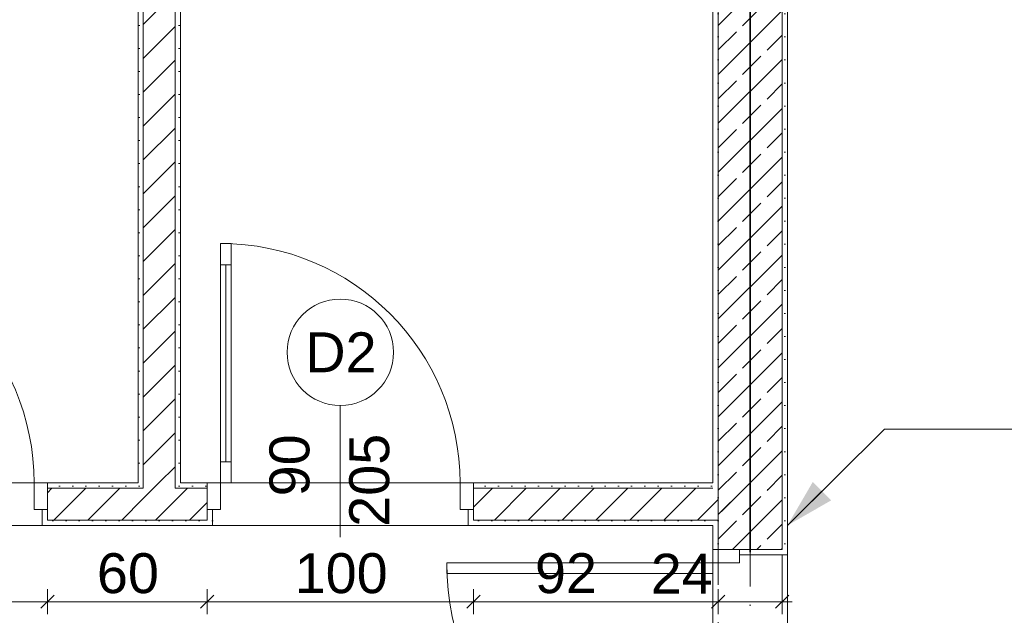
# Model space of a CAD drawing. Header units: millimetres. Extents: x -126271 to -91276, y -179170 to 5194.
# Tile 28 of 34: x -108474 to -104775, y -96484 to -94245. Entities that reach past the tile are written whole.
import ezdxf
from ezdxf.enums import TextEntityAlignment as Align

# ---------------------------------------------------------------- set-up
doc = ezdxf.new("R2010")
doc.units = ezdxf.units.MM
doc.header["$MEASUREMENT"] = 0
doc.linetypes.add('Kropki i Kreski', pattern=[335.138881, 176.388884, -88.194442, 0, -70.555556])
doc.linetypes.add('Przerywana', pattern=[282.222223, 141.111112, -141.111112])
for name, color, linetype, lineweight in [('Nowe_0_Nr_pióra__21', 7, 'Continuous', 20), ('Nowe_Drzwi Archicad_Nr_pióra__3', 7, 'Continuous', 13), ('Nowe_Konstrukcja - Ściany zew_Nr_pióra__21', 7, 'Continuous', 20), ('Nowe_Konstrukcja - Ściany zew_Nr_pióra__3', 7, 'Continuous', 13), ('Nowe_Osie_Nr_pióra__4', 8, 'Continuous', 13), ('Nowe_Wymiarowanie - Ogólne_Nr_pióra__42', 8, 'Continuous', 25), ('Nowe_Znaczniki drzwi Archicada_Nr_pióra__2', 8, 'Continuous', 15), ('Nowe_Znaczniki drzwi Archicada_Nr_pióra__7', 7, 'Continuous', 35)]:
    doc.layers.add(name, color=color, linetype=linetype, lineweight=lineweight)
for name, color, linetype, lineweight, true_color in [('Nowe_0_Nr_pióra__8', 7, 'Continuous', 35, 0xa80f02), ('Nowe_Elementy Modelu - Strefy_Nr_pióra__121', 7, 'Continuous', 0, 0xd5e3e3), ('Nowe_Konstrukcja - Ściany zew_Nr_pióra__23', 7, 'Continuous', 13, 0x858585), ('Nowe_Opisy - Etykiety_Nr_pióra__81', 7, 'Continuous', 13, 0x6a6a6a), ('Nowe_Wymiarowanie - Ogólne_Nr_pióra__81', 7, 'Continuous', 13, 0x6a6a6a), ('Nowe_Znaczniki drzwi Archicada_Nr_pióra__81', 7, 'Continuous', 13, 0x6a6a6a)]:
    doc.layers.add(name, color=color, linetype=linetype, lineweight=lineweight, true_color=true_color)
for name, color, linetype in [('Nowe_Konstrukcja - Ściany zew', 7, 'Continuous'), ('Nowe_Osie', 7, 'Continuous'), ('Nowe_Wymiarowanie - Ogólne', 7, 'Continuous'), ('Nowe_Znaczniki drzwi Archicada', 7, 'Continuous')]:
    doc.layers.add(name, color=color, linetype=linetype)
doc.styles.add('STYL_AUTOMATYCZNY_1', font='arial.ttf')
doc.linetypes.add('REI 120', pattern='A,0,[1,PB-ARCH-001 RZUT PIWNIC_-1.Kondygnacja (1)1.Shx,S=9.126984,R=0,X=0,Y=-0.006213],-1150,0', length=1150)
doc.dimstyles.new('STYL_AUTOMATYCZNY__1', dxfattribs={"dimtxt": 150, "dimasz": 47.5, "dimexe": 0.18, "dimexo": 0.0625, "dimgap": 0, "dimtad": 1, "dimtih": 1, "dimtoh": 1, "dimdec": 0, "dimlfac": 0.1, "dimzin": 0, "dimdsep": 46, "dimtxsty": 'STYL_AUTOMATYCZNY_1', "dimblk": 'ARROWHEAD_6', "dimblk1": 'ARROWHEAD_6', "dimblk2": 'ARROWHEAD_6', "dimcen": 0.09, "dimse1": 1, "dimse2": 1, "dimclrd": 256, "dimclre": 256, "dimclrt": 8, "dimazin": 0, "dimtfac": 1, "dimtdec": 4, "dimtmove": 0, "dimatfit": 3, "dimfxl": 0, "dimtolj": 1, "dimtzin": 0, "dimarcsym": 0})
doc.dimstyles.new('STYL_AUTOMATYCZNY__4', dxfattribs={"dimtxt": 0.18, "dimasz": 182.4, "dimexe": 0.18, "dimexo": 0.0625, "dimgap": 0, "dimtad": 0, "dimtih": 1, "dimtoh": 1, "dimdec": 4, "dimzin": 0, "dimdsep": 46, "dimcen": 0.09, "dimadec": 0, "dimazin": 0, "dimtfac": 1, "dimtdec": 4, "dimtmove": 0, "dimatfit": 3, "dimldrblk": 'ARROWHEAD_5', "dimfxl": 0, "dimtolj": 1, "dimtzin": 0, "dimarcsym": 0})
pattern_1 = [(45, (0, 0), (-63.63961, 63.63961), [])]
pattern_2 = [(0, (0, 0), (0, 86.60254), [0, -50]), (0, (25, 43.3), (0, 86.60254), [0, -50])]
pattern_3 = [(45, (0, 0), (-91.92388, 91.92388), []), (45, (-45.96, 45.96), (-91.92388, 91.92388), [97.5, -32.5])]

# ---------------------------------------------------------------- blocks, each defined once
blk = doc.blocks.new('Ściana_4_1', base_point=(-108029.5, -96066.6))
at = {"layer": 'Nowe_Konstrukcja - Ściany zew_Nr_pióra__23', "linetype": 'Continuous', "lineweight": 13, "true_color": 0x858585}
h = blk.add_hatch(dxfattribs=at)
h.set_pattern_fill('Bloczki_ceramiczne_0001', color=252, style=0, pattern_type=2)
h.set_pattern_definition(pattern_1)
h.paths.add_polyline_path([(-108009.5, -92006.6), (-107889.5, -92006.6), (-107889.5, -91986.6), (-108009.5, -91986.6)])
h = blk.add_hatch(dxfattribs=at)
h.set_pattern_fill('Tynk_0001', color=252, style=0, pattern_type=2)
h.set_pattern_definition(pattern_2)
h.paths.add_polyline_path([(-108029.5, -92006.6), (-108029.5, -95986.6), (-108009.5, -95986.6), (-108009.5, -92006.6)])
h = blk.add_hatch(dxfattribs=at)
h.set_pattern_fill('Bloczki_ceramiczne_0001', color=252, style=0, pattern_type=2)
h.set_pattern_definition(pattern_1)
h.paths.add_polyline_path([(-108009.5, -92006.6), (-108009.5, -95986.6), (-107889.5, -95986.6), (-107889.5, -92006.6)])
h = blk.add_hatch(dxfattribs=at)
h.set_pattern_fill('Tynk_0001', color=252, style=0, pattern_type=2)
h.set_pattern_definition(pattern_2)
h.paths.add_polyline_path([(-107869.5, -95986.6), (-107869.5, -92006.6), (-107889.5, -92006.6), (-107889.5, -95986.6)])
h = blk.add_hatch(dxfattribs=at)
h.set_pattern_fill('Bloczki_ceramiczne_0001', color=252, style=0, pattern_type=2)
h.set_pattern_definition(pattern_1)
h.paths.add_polyline_path([(-108009.5, -96006.6), (-107889.5, -96006.6), (-107889.5, -95986.6), (-108009.5, -95986.6)])
at = {"layer": 'Nowe_Konstrukcja - Ściany zew_Nr_pióra__21', "color": 7, "linetype": 'Continuous', "lineweight": 20, "flags": 128}
for points in [[(-108029.5, -92006.6), (-108029.5, -95986.6)], [(-107869.5, -95986.6), (-107869.5, -92006.6)]]:
    blk.add_lwpolyline(points, dxfattribs=at)
at = {"layer": 'Nowe_Konstrukcja - Ściany zew_Nr_pióra__3', "color": 7, "linetype": 'Continuous', "lineweight": 13}
for p, q in [((-108009.5, -91986.6), (-108009.5, -92006.6)), ((-107889.5, -91986.6), (-108009.5, -91986.6)), ((-107889.5, -92006.6), (-107889.5, -91986.6)), ((-108009.5, -92006.6), (-108009.5, -95986.6)), ((-107889.5, -95986.6), (-107889.5, -92006.6)), ((-108009.5, -95986.6), (-108009.5, -96006.6)), ((-107889.5, -96006.6), (-107889.5, -95986.6))]:
    blk.add_line(p, q, dxfattribs=at)
blk = doc.blocks.new('Drzwi 27')
at = {"layer": 'Nowe_Drzwi Archicad_Nr_pióra__3', "color": 7, "linetype": 'Continuous', "lineweight": 13}
for p, q in [((410, 820), (410, 900)), ((410, 900), (450, 900)), ((450, 900), (450, 820)), ((450, 820), (410, 820)), ((430, 820), (430, 80)), ((410, 0), (410, 80)), ((410, 80), (450, 80)), ((450, 80), (450, 0)), ((-450, 0), (-500, 0)), ((-500, 0), (-500, -100)), ((-500, 0), (-500, -20)), ((-500, 0), (-500, -20)), ((-450, -100), (-450, 0)), ((450, 0), (410, 0)), ((500, 0), (450, 0)), ((450, 0), (450, -100)), ((500, -100), (500, 0)), ((500, 0), (500, -20)), ((500, 0), (500, -20)), ((-500, -20), (-500, -100)), ((-500, -20), (-500, -100)), ((500, -20), (500, -100)), ((500, -20), (500, -100)), ((-500, -100), (-450, -100)), ((-480, -100), (-480, -160)), ((450, -100), (500, -100)), ((480, -100), (480, -160)), ((-500, -160), (-480, -160)), ((500, -160), (480, -160))]:
    blk.add_line(p, q, dxfattribs=at)
at = {"layer": 'Nowe_Drzwi Archicad_Nr_pióra__3', "color": 7, "linetype": 'Continuous', "lineweight": 13, "flags": 128}
for points in [[(430, 820), (430, 80), (410, 80), (410, 820)], [(450, 820), (450, 80), (430, 80), (430, 820)]]:
    blk.add_lwpolyline(points, close=True, dxfattribs=at)
at = {"layer": 'Nowe_Drzwi Archicad_Nr_pióra__3', "color": 7, "linetype": 'Continuous', "lineweight": 13}
blk.add_arc((450, 0), 900, 90, 180, dxfattribs=at)
blk = doc.blocks.new('Znacznik D 27_5')
at = {"layer": 'Nowe_Znaczniki drzwi Archicada_Nr_pióra__2', "color": 8, "linetype": 'Continuous', "lineweight": 15, "flags": 128}
blk.add_lwpolyline([(-200, -651.2, 1), (200, -651.2, 1)], format="xyb", close=True, dxfattribs=at)
at = {"layer": 'Nowe_Znaczniki drzwi Archicada_Nr_pióra__81', "color": 251, "linetype": 'Continuous', "lineweight": 13, "true_color": 0x6a6a6a}
blk.add_line((0, -451.2), (0, 43.9), dxfattribs=at)
at = {"layer": 'Nowe_Znaczniki drzwi Archicada_Nr_pióra__7', "color": 7, "lineweight": 35, "char_height": 150, "attachment_point": 7, "style": 'STYL_AUTOMATYCZNY_1'}
for s, insert, rotation in [('\\A1;{\\pql;\\pt0;\\fArial|b0|i0|c238|p0;\\W1.000000;205\\fArial|b0|i0|c238|p0;\\W1.000000;\\A1{\\H.66x;\\S^  ;}\\fArial|b0|i0|c238|p0;\\W1.000000;\\fArial|b0|i0|c238|p0;\\W1.000000;}', (-227.5, 4.6), 270), ('\\A1;{\\pql;\\pt0;\\fArial|b0|i0|c238|p0;\\W1.000000;90\\fArial|b0|i0|c238|p0;\\W1.000000;\\A1{\\H.66x;\\S^  ;}\\fArial|b0|i0|c238|p0;\\W1.000000;\\fArial|b0|i0|c238|p0;\\W1.000000;}', (72.5, -109.8), 270), ('\\A1;{\\pql;\\pt0;\\fArial|b0|i0|c238|p0;\\W1.000000;D2\\fArial|b0|i0|c238|p0;\\W1.000000;\\fArial|b0|i0|c238|p0;\\W1.000000;\\fArial|b0|i0|c238|p0;\\W1.000000;}', (131.5, -576.2), 180)]:
    blk.add_mtext(s, dxfattribs=dict(at, insert=insert, rotation=rotation))
blk = doc.blocks.new('Ściana_7_1', base_point=(-105729.5, -96066.6))
at = {"layer": 'Nowe_Konstrukcja - Ściany zew_Nr_pióra__23', "linetype": 'Continuous', "lineweight": 13, "true_color": 0x858585}
h = blk.add_hatch(dxfattribs=at)
h.set_pattern_fill('Tynk_0001', color=252, style=0, pattern_type=2)
h.set_pattern_definition(pattern_2)
h.paths.add_polyline_path([(-108369.5, -96006.6), (-108029.5, -96006.6), (-108029.5, -95986.6), (-108369.5, -95986.6)])
h = blk.add_hatch(dxfattribs=at)
h.set_pattern_fill('Tynk_0001', color=252, style=0, pattern_type=2)
h.set_pattern_definition(pattern_2)
h.paths.add_polyline_path([(-108029.5, -96006.6), (-108009.5, -96006.6), (-108009.5, -95986.6), (-108029.5, -95986.6)])
h = blk.add_hatch(dxfattribs=at)
h.set_pattern_fill('Tynk_0001', color=252, style=0, pattern_type=2)
h.set_pattern_definition(pattern_2)
h.paths.add_polyline_path([(-107889.5, -96006.6), (-107869.5, -96006.6), (-107869.5, -95986.6), (-107889.5, -95986.6)])
h = blk.add_hatch(dxfattribs=at)
h.set_pattern_fill('Tynk_0001', color=252, style=0, pattern_type=2)
h.set_pattern_definition(pattern_2)
h.paths.add_polyline_path([(-107769.5, -95986.6), (-107869.5, -95986.6), (-107869.5, -96006.6), (-107769.5, -96006.6)])
h = blk.add_hatch(dxfattribs=at)
h.set_pattern_fill('Tynk_0001', color=252, style=0, pattern_type=2)
h.set_pattern_definition(pattern_2)
h.paths.add_polyline_path([(-106769.5, -96006.6), (-105869.5, -96006.6), (-105869.5, -95986.6), (-106769.5, -95986.6)])
h = blk.add_hatch(dxfattribs=at)
h.set_pattern_fill('Bloczki_ceramiczne_0001', color=252, style=0, pattern_type=2)
h.set_pattern_definition(pattern_1)
h.paths.add_polyline_path([(-108369.5, -96006.6), (-108369.5, -96086.6), (-108369.5, -96126.6), (-108009.5, -96126.6), (-108009.5, -96006.6)])
h = blk.add_hatch(dxfattribs=at)
h.set_pattern_fill('Bloczki_ceramiczne_0001', color=252, style=0, pattern_type=2)
h.set_pattern_definition(pattern_1)
h.paths.add_polyline_path([(-108009.5, -96126.6), (-107889.5, -96126.6), (-107889.5, -96006.6), (-108009.5, -96006.6)])
h = blk.add_hatch(dxfattribs=at)
h.set_pattern_fill('Bloczki_ceramiczne_0001', color=252, style=0, pattern_type=2)
h.set_pattern_definition(pattern_1)
h.paths.add_polyline_path([(-107889.5, -96126.6), (-107769.5, -96126.6), (-107769.5, -96086.6), (-107769.5, -96006.6), (-107889.5, -96006.6)])
h = blk.add_hatch(dxfattribs=at)
h.set_pattern_fill('Bloczki_ceramiczne_0001', color=252, style=0, pattern_type=2)
h.set_pattern_definition(pattern_1)
h.paths.add_polyline_path([(-106769.5, -96006.6), (-106769.5, -96086.6), (-106769.5, -96126.6), (-105869.5, -96126.6), (-105869.5, -96006.6)])
h = blk.add_hatch(dxfattribs=at)
h.set_pattern_fill('Bloczki_ceramiczne_0001', color=252, style=0, pattern_type=2)
h.set_pattern_definition(pattern_1)
h.paths.add_polyline_path([(-105849.5, -96126.6), (-105849.5, -96011.1), (-105869.5, -96011.1), (-105869.5, -96126.6)])
h = blk.add_hatch(dxfattribs=at)
h.set_pattern_fill('Tynk_0001', color=252, style=0, pattern_type=2)
h.set_pattern_definition(pattern_2)
h.paths.add_polyline_path([(-108369.5, -96146.6), (-108369.5, -96126.6), (-108369.5, -96086.6), (-108389.5, -96086.6), (-108389.5, -96146.6)])
h = blk.add_hatch(dxfattribs=at)
h.set_pattern_fill('Tynk_0001', color=252, style=0, pattern_type=2)
h.set_pattern_definition(pattern_2)
h.paths.add_polyline_path([(-107749.5, -96146.6), (-107749.5, -96086.6), (-107769.5, -96086.6), (-107769.5, -96126.6), (-107769.5, -96146.6)])
h = blk.add_hatch(dxfattribs=at)
h.set_pattern_fill('Tynk_0001', color=252, style=0, pattern_type=2)
h.set_pattern_definition(pattern_2)
h.paths.add_polyline_path([(-106769.5, -96146.6), (-106769.5, -96126.6), (-106769.5, -96086.6), (-106789.5, -96086.6), (-106789.5, -96146.6)])
h = blk.add_hatch(dxfattribs=at)
h.set_pattern_fill('Tynk_0001', color=252, style=0, pattern_type=2)
h.set_pattern_definition(pattern_2)
h.paths.add_polyline_path([(-108369.5, -96126.6), (-108369.5, -96146.6), (-107769.5, -96146.6), (-107769.5, -96126.6)])
h = blk.add_hatch(dxfattribs=at)
h.set_pattern_fill('Tynk_0001', color=252, style=0, pattern_type=2)
h.set_pattern_definition(pattern_2)
h.paths.add_polyline_path([(-106769.5, -96126.6), (-106769.5, -96146.6), (-105869.5, -96146.6), (-105869.5, -96126.6)])
at = {"layer": 'Nowe_Konstrukcja - Ściany zew_Nr_pióra__21', "color": 7, "linetype": 'Continuous', "lineweight": 20}
for p, q in [((-108369.5, -95986.6), (-108369.5, -96006.6)), ((-107769.5, -95986.6), (-107769.5, -96006.6)), ((-106769.5, -95986.6), (-106769.5, -96006.6)), ((-108369.5, -96006.6), (-108369.5, -96086.6)), ((-107769.5, -96006.6), (-107769.5, -96086.6)), ((-106769.5, -96006.6), (-106769.5, -96086.6)), ((-108389.5, -96086.6), (-108389.5, -96146.6)), ((-108369.5, -96086.6), (-108389.5, -96086.6)), ((-107769.5, -96086.6), (-107749.5, -96086.6)), ((-107749.5, -96086.6), (-107749.5, -96146.6)), ((-106789.5, -96086.6), (-106789.5, -96146.6)), ((-106769.5, -96086.6), (-106789.5, -96086.6)), ((-108369.5, -96146.6), (-108389.5, -96146.6)), ((-107769.5, -96146.6), (-107749.5, -96146.6)), ((-106769.5, -96146.6), (-106789.5, -96146.6))]:
    blk.add_line(p, q, dxfattribs=at)
at = {"layer": 'Nowe_Konstrukcja - Ściany zew_Nr_pióra__21', "color": 7, "linetype": 'Continuous', "lineweight": 20, "flags": 128}
for points in [[(-108029.5, -95986.6), (-108369.5, -95986.6)], [(-107769.5, -95986.6), (-107869.5, -95986.6)], [(-105869.5, -95986.6), (-106769.5, -95986.6)], [(-108369.5, -96146.6), (-107769.5, -96146.6)], [(-106769.5, -96146.6), (-105869.5, -96146.6)]]:
    blk.add_lwpolyline(points, dxfattribs=at)
at = {"layer": 'Nowe_Konstrukcja - Ściany zew_Nr_pióra__3', "color": 7, "linetype": 'Continuous', "lineweight": 13}
for p, q in [((-108009.5, -95986.6), (-108009.5, -96006.6)), ((-107889.5, -96006.6), (-107889.5, -95986.6)), ((-108009.5, -96006.6), (-108369.5, -96006.6)), ((-107769.5, -96006.6), (-107889.5, -96006.6)), ((-105869.5, -96006.6), (-106769.5, -96006.6)), ((-105849.5, -96126.6), (-105849.5, -96011.1)), ((-108369.5, -96126.6), (-108369.5, -96086.6)), ((-107769.5, -96126.6), (-107769.5, -96086.6)), ((-106769.5, -96126.6), (-106769.5, -96086.6)), ((-108369.5, -96126.6), (-108009.5, -96126.6)), ((-108009.5, -96126.6), (-107889.5, -96126.6)), ((-107889.5, -96126.6), (-107769.5, -96126.6)), ((-106769.5, -96126.6), (-105869.5, -96126.6)), ((-105869.5, -96126.6), (-105849.5, -96126.6))]:
    blk.add_line(p, q, dxfattribs=at)
at = {"layer": 'Nowe_Drzwi Archicad_Nr_pióra__3', "color": 7, "linetype": 'Continuous', "lineweight": 13, "xscale": -1, "zscale": 1000}
for p in [(-108869.5, -95986.6), (-107269.5, -95986.6)]:
    blk.add_blockref('Drzwi 27', p, dxfattribs=at)
at = {"layer": 'Nowe_Znaczniki drzwi Archicada', "color": 251, "lineweight": 13, "true_color": 0x6a6a6a, "rotation": 180}
blk.add_blockref('Znacznik D 27_5', (-107269.5, -96146.6), dxfattribs=at)
blk = doc.blocks.new('Ściana_8_1', base_point=(-105729.5, -91866.6))
at = {"layer": 'Nowe_Konstrukcja - Ściany zew_Nr_pióra__23', "linetype": 'Continuous', "lineweight": 13, "true_color": 0x858585}
h = blk.add_hatch(dxfattribs=at)
h.set_pattern_fill('Tynk_0001', color=252, style=0, pattern_type=2)
h.set_pattern_definition(pattern_2)
h.paths.add_polyline_path([(-105849.5, -95986.6), (-105849.5, -92006.6), (-105869.5, -92006.6), (-105869.5, -95986.6)])
h = blk.add_hatch(dxfattribs=at)
h.set_pattern_fill('Beton_zbrojony_0001', color=252, style=0, pattern_type=2)
h.set_pattern_definition(pattern_3)
h.paths.add_polyline_path([(-105849.5, -92006.6), (-105849.5, -96093.4), (-105609.5, -96093.4), (-105609.5, -92006.6)])
h = blk.add_hatch(dxfattribs=at)
h.set_pattern_fill('Tynk_0001', color=252, style=0, pattern_type=2)
h.set_pattern_definition(pattern_2)
h.paths.add_polyline_path([(-105589.5, -96093.4), (-105589.5, -92006.6), (-105609.5, -92006.6), (-105609.5, -96093.4)])
h = blk.add_hatch(dxfattribs=at)
h.set_pattern_fill('Tynk_0001', color=252, style=0, pattern_type=2)
h.set_pattern_definition(pattern_2)
h.paths.add_polyline_path([(-105849.5, -96006.6), (-105849.5, -95986.6), (-105869.5, -95986.6), (-105869.5, -96006.6)])
h = blk.add_hatch(dxfattribs=at)
h.set_pattern_fill('Tynk_0001', color=252, style=0, pattern_type=2)
h.set_pattern_definition(pattern_2)
h.paths.add_polyline_path([(-105869.5, -96006.6), (-105869.5, -96093.4), (-105849.5, -96093.4), (-105849.5, -96006.6)])
at = {"layer": 'Nowe_Konstrukcja - Ściany zew_Nr_pióra__21', "color": 7, "linetype": 'Continuous', "lineweight": 20, "flags": 128}
for points in [[(-105869.5, -92006.6), (-105869.5, -95986.6)], [(-105589.5, -96093.4), (-105589.5, -92006.6)]]:
    blk.add_lwpolyline(points, dxfattribs=at)
at = {"layer": 'Nowe_Konstrukcja - Ściany zew_Nr_pióra__3', "color": 7, "linetype": 'Continuous', "lineweight": 13}
for p, q in [((-105849.5, -92006.6), (-105849.5, -96093.4)), ((-105609.5, -96093.4), (-105609.5, -92006.6))]:
    blk.add_line(p, q, dxfattribs=at)
blk = doc.blocks.new('Drzwi podwójne_ asymetryczne 27')
at = {"layer": 'Nowe_Drzwi Archicad_Nr_pióra__3', "color": 7, "linetype": 'Continuous', "lineweight": 13}
for p, q in [((610, 0), (610, 999.9)), ((610, 999.9), (650, 999.9)), ((650, 999.9), (650, 0)), ((-650, 300.1), (-650, 0)), ((-610, 300.1), (-650, 300.1)), ((-610, 0), (-610, 300.1)), ((-650, 0), (-700, 0)), ((-700, 0), (-700, -100)), ((-700, 0), (-700, -20)), ((-700, 0), (-700, -20)), ((-650, -100), (-650, 0)), ((-650, 0), (-610, 0)), ((650, 0), (610, 0)), ((700, 0), (650, 0)), ((650, 0), (650, -100)), ((700, -100), (700, 0)), ((700, 0), (700, -20)), ((700, 0), (700, -20)), ((-700, -20), (-700, -100)), ((-700, -20), (-700, -100)), ((700, -20), (700, -100)), ((700, -20), (700, -100)), ((-700, -100), (-650, -100)), ((-680, -100), (-680, -280)), ((650, -100), (700, -100)), ((680, -100), (680, -280)), ((-700, -280), (-680, -280)), ((700, -280), (680, -280))]:
    blk.add_line(p, q, dxfattribs=at)
for centre, radius, start, end in [((650, 0), 999.9, 90, 180), ((-650, 0), 300.1, 0, 90)]:
    blk.add_arc(centre, radius, start, end, dxfattribs=at)
blk = doc.blocks.new('Znacznik D 27_6')
at = {"layer": 'Nowe_Znaczniki drzwi Archicada_Nr_pióra__2', "color": 8, "linetype": 'Continuous', "lineweight": 15, "flags": 128}
blk.add_lwpolyline([(-200, -590.7, 1), (200, -590.7, 1)], format="xyb", close=True, dxfattribs=at)
at = {"layer": 'Nowe_Znaczniki drzwi Archicada_Nr_pióra__81', "color": 251, "linetype": 'Continuous', "lineweight": 13, "true_color": 0x6a6a6a}
blk.add_line((0, -390.7), (0, 300), dxfattribs=at)
at = {"layer": 'Nowe_Znaczniki drzwi Archicada_Nr_pióra__7', "color": 7, "lineweight": 35, "char_height": 150, "attachment_point": 7, "style": 'STYL_AUTOMATYCZNY_1'}
for s, insert, rotation in [('\\A1;{\\pql;\\pt0;\\fArial|b0|i0|c238|p0;\\W1.000000;130\\fArial|b0|i0|c238|p0;\\W1.000000;\\A1{\\H.66x;\\S^  ;}\\fArial|b0|i0|c238|p0;\\W1.000000;\\fArial|b0|i0|c238|p0;\\W1.000000;}', (-72.4, -339.5), 90), ('\\A1;{\\pql;\\pt0;\\fArial|b0|i0|c238|p0;\\W1.000000;205\\fArial|b0|i0|c238|p0;\\W1.000000;\\A1{\\H.66x;\\S^  ;}\\fArial|b0|i0|c238|p0;\\W1.000000;\\fArial|b0|i0|c238|p0;\\W1.000000;}', (227.5, -339.5), 90), ('\\A1;{\\pql;\\pt0;\\fArial|b0|i0|c238|p0;\\W1.000000;D1KP\\fArial|b0|i0|c238|p0;\\W1.000000;\\fArial|b0|i0|c238|p0;\\W1.000000;\\fArial|b0|i0|c238|p0;\\W1.000000;}', (268.7, -515.7), 180)]:
    blk.add_mtext(s, dxfattribs=dict(at, insert=insert, rotation=rotation))
blk = doc.blocks.new('Ściana_9_1', base_point=(-105729.5, -96011.1))
at = {"layer": 'Nowe_Konstrukcja - Ściany zew_Nr_pióra__23', "linetype": 'Continuous', "lineweight": 13, "true_color": 0x858585}
h = blk.add_hatch(dxfattribs=at)
h.set_pattern_fill('Beton_zbrojony_0001', color=252, style=0, pattern_type=2)
h.set_pattern_definition(pattern_3)
h.paths.add_polyline_path([(-105849.5, -96236.6), (-105769.5, -96236.6), (-105609.5, -96236.6), (-105609.5, -96011.1), (-105849.5, -96011.1)])
h = blk.add_hatch(dxfattribs=at)
h.set_pattern_fill('Tynk_0001', color=252, style=0, pattern_type=2)
h.set_pattern_definition(pattern_2)
h.paths.add_polyline_path([(-105609.5, -96011.1), (-105609.5, -96236.6), (-105589.5, -96236.6), (-105589.5, -96011.1)])
h = blk.add_hatch(dxfattribs=at)
h.set_pattern_fill('Tynk_0001', color=252, style=0, pattern_type=2)
h.set_pattern_definition(pattern_2)
h.paths.add_polyline_path([(-105849.5, -96146.6), (-105849.5, -96126.6), (-105869.5, -96126.6), (-105869.5, -96146.6)])
h = blk.add_hatch(dxfattribs=at)
h.set_pattern_fill('Tynk_0001', color=252, style=0, pattern_type=2)
h.set_pattern_definition(pattern_2)
h.paths.add_polyline_path([(-105849.5, -96146.6), (-105869.5, -96146.6), (-105869.5, -96236.6), (-105849.5, -96236.6)])
h = blk.add_hatch(dxfattribs=at)
h.set_pattern_fill('Tynk_0001', color=252, style=0, pattern_type=2)
h.set_pattern_definition(pattern_2)
h.paths.add_polyline_path([(-105589.5, -96256.6), (-105589.5, -96236.6), (-105609.5, -96236.6), (-105769.5, -96236.6), (-105769.5, -96256.6)])
at = {"layer": 'Nowe_Konstrukcja - Ściany zew_Nr_pióra__21', "color": 7, "linetype": 'Continuous', "lineweight": 20}
for p, q in [((-105869.5, -96236.6), (-105849.5, -96236.6)), ((-105849.5, -96236.6), (-105769.5, -96236.6)), ((-105769.5, -96236.6), (-105769.5, -96256.6)), ((-105589.5, -96236.6), (-105589.5, -96256.6)), ((-105769.5, -96256.6), (-105589.5, -96256.6))]:
    blk.add_line(p, q, dxfattribs=at)
at = {"layer": 'Nowe_Konstrukcja - Ściany zew_Nr_pióra__21', "color": 7, "linetype": 'Continuous', "lineweight": 20, "flags": 128}
for points in [[(-105589.5, -96236.6), (-105589.5, -96011.1)], [(-105869.5, -96146.6), (-105869.5, -96236.6)]]:
    blk.add_lwpolyline(points, dxfattribs=at)
at = {"layer": 'Nowe_Konstrukcja - Ściany zew_Nr_pióra__3', "color": 7, "linetype": 'Continuous', "lineweight": 13}
for p, q in [((-105849.5, -96126.6), (-105849.5, -96011.1)), ((-105609.5, -96236.6), (-105609.5, -96011.1)), ((-105869.5, -96126.6), (-105849.5, -96126.6)), ((-105849.5, -96126.6), (-105849.5, -96236.6)), ((-105609.5, -96236.6), (-105769.5, -96236.6))]:
    blk.add_line(p, q, dxfattribs=at)
at = {"layer": 'Nowe_Drzwi Archicad_Nr_pióra__3', "color": 7, "linetype": 'Continuous', "lineweight": 13, "zscale": 1000, "rotation": 90}
blk.add_blockref('Drzwi podwójne_ asymetryczne 27', (-105869.5, -96936.6), dxfattribs=at)
at = {"layer": 'Nowe_Znaczniki drzwi Archicada', "color": 251, "lineweight": 13, "true_color": 0x6a6a6a, "rotation": 270}
blk.add_blockref('Znacznik D 27_6', (-105589.5, -96936.6), dxfattribs=at)
blk = doc.blocks.new('Standardowy znacznik osi_2')
at = {"layer": 'Nowe_Osie_Nr_pióra__4', "color": 8, "linetype": 'Kropki i Kreski', "lineweight": 13}
blk.add_line((1000, 0), (16473, 0), dxfattribs=at)
at = {"layer": 'Nowe_Osie_Nr_pióra__4', "color": 8, "lineweight": 13, "style": 'STYL_AUTOMATYCZNY_1'}
for tag, p in [('AC_MarkerText_1_0', (-67.9, -57.1)), ('AC_MarkerText_1_1', (17905.2, -57.1))]:
    blk.add_attdef(tag, text='', height=250, rotation=270, dxfattribs=at).set_placement(p, align=Align.TOP_CENTER)
blk = doc.blocks.new('*D109')
at = {"layer": 'Nowe_Wymiarowanie - Ogólne_Nr_pióra__81', "color": 251, "linetype": 'Continuous', "lineweight": 13, "true_color": 0x6a6a6a}
for p, q in [((-105609.5, -92353.7), (-105609.5, -92447.4)), ((-95949.5, -92353.7), (-95949.5, -92447.4)), ((-105634.5, -92425.5), (-105584.5, -92375.5)), ((-95949.5, -92400.5), (-105609.5, -92400.5)), ((-95974.5, -92425.5), (-95924.5, -92375.5))]:
    blk.add_line(p, q, dxfattribs=at)
at = {"layer": 'Nowe_Wymiarowanie - Ogólne_Nr_pióra__42', "color": 8, "lineweight": 25, "char_height": 150, "attachment_point": 7, "style": 'STYL_AUTOMATYCZNY_1'}
for s, insert in [('\\A1;{\\pql;\\fArial|b0|i0|c238|p0;\\W1.000000;24}', (-105584.5, -92370.5)), ('\\A1;{\\pql;\\fArial|b0|i0|c238|p0;\\W1.000000;966}', (-100836.7, -92370.5))]:
    blk.add_mtext(s, dxfattribs=dict(at, insert=insert))
blk = doc.blocks.new('ARROWHEAD_6')
at = {"color": 0, "linetype": 'Continuous', "lineweight": 0}
for p, q in [((0, 0), (-1, 0)), ((-0.5, -0.5), (0.5, 0.5))]:
    blk.add_line(p, q, dxfattribs=at)
blk = doc.blocks.new('*D132')
at = {"layer": 'Nowe_Wymiarowanie - Ogólne_Nr_pióra__81', "color": 251, "linetype": 'Continuous', "lineweight": 13, "true_color": 0x6a6a6a}
for p, q in [((-118804.7, -96715.7), (-118854.7, -96765.7)), ((-118829.7, -96787.6), (-118829.7, -96693.9)), ((-105894.5, -96765.7), (-105844.5, -96715.7)), ((-105869.5, -96787.6), (-105869.5, -96693.9)), ((-118867.2, -96740.7), (-118829.7, -96740.7)), ((-118829.7, -96740.7), (-105869.5, -96740.7)), ((-105869.5, -96740.7), (-105832, -96740.7))]:
    blk.add_line(p, q, dxfattribs=at)
at = {"layer": 'Nowe_Wymiarowanie - Ogólne_Nr_pióra__42', "color": 8, "lineweight": 25, "insert": (-112607, -96710.7), "char_height": 150, "attachment_point": 7, "style": 'STYL_AUTOMATYCZNY_1'}
blk.add_mtext('\\A1;{\\pql;\\fArial|b0|i0|c238|p0;\\W1.000000;1\xa0296}', dxfattribs=at)
blk = doc.blocks.new('*D174')
at = {"layer": 'Nowe_Wymiarowanie - Ogólne_Nr_pióra__81', "color": 251, "linetype": 'Continuous', "lineweight": 13, "true_color": 0x6a6a6a}
for p, q in [((-109369.5, -96479.6), (-109369.5, -96385.8)), ((-108369.5, -96479.6), (-108369.5, -96385.8)), ((-109344.5, -96407.7), (-109394.5, -96457.7)), ((-109369.5, -96432.7), (-108369.5, -96432.7)), ((-108344.5, -96407.7), (-108394.5, -96457.7))]:
    blk.add_line(p, q, dxfattribs=at)
at = {"layer": 'Nowe_Wymiarowanie - Ogólne_Nr_pióra__42', "color": 8, "lineweight": 25, "insert": (-109041.1, -96402.7), "char_height": 150, "attachment_point": 7, "style": 'STYL_AUTOMATYCZNY_1'}
blk.add_mtext('\\A1;{\\pql;\\fArial|b0|i0|c238|p0;\\W1.000000;100}', dxfattribs=at)
blk = doc.blocks.new('*D175')
at = {"layer": 'Nowe_Wymiarowanie - Ogólne_Nr_pióra__81', "color": 251, "linetype": 'Continuous', "lineweight": 13, "true_color": 0x6a6a6a}
for p, q in [((-108369.5, -96479.6), (-108369.5, -96385.8)), ((-107769.5, -96479.6), (-107769.5, -96385.8)), ((-108344.5, -96407.7), (-108394.5, -96457.7)), ((-108369.5, -96432.7), (-107769.5, -96432.7)), ((-107744.5, -96407.7), (-107794.5, -96457.7))]:
    blk.add_line(p, q, dxfattribs=at)
at = {"layer": 'Nowe_Wymiarowanie - Ogólne_Nr_pióra__42', "color": 8, "lineweight": 25, "insert": (-108183.9, -96402.7), "char_height": 150, "attachment_point": 7, "style": 'STYL_AUTOMATYCZNY_1'}
blk.add_mtext('\\A1;{\\pql;\\fArial|b0|i0|c238|p0;\\W1.000000;60}', dxfattribs=at)
blk = doc.blocks.new('*D176')
at = {"layer": 'Nowe_Wymiarowanie - Ogólne_Nr_pióra__81', "color": 251, "linetype": 'Continuous', "lineweight": 13, "true_color": 0x6a6a6a}
for p, q in [((-107769.5, -96479.6), (-107769.5, -96385.8)), ((-106769.5, -96479.6), (-106769.5, -96385.8)), ((-107744.5, -96407.7), (-107794.5, -96457.7)), ((-107769.5, -96432.7), (-106769.5, -96432.7)), ((-106744.5, -96407.7), (-106794.5, -96457.7))]:
    blk.add_line(p, q, dxfattribs=at)
at = {"layer": 'Nowe_Wymiarowanie - Ogólne_Nr_pióra__42', "color": 8, "lineweight": 25, "insert": (-107441.1, -96402.7), "char_height": 150, "attachment_point": 7, "style": 'STYL_AUTOMATYCZNY_1'}
blk.add_mtext('\\A1;{\\pql;\\fArial|b0|i0|c238|p0;\\W1.000000;100}', dxfattribs=at)
blk = doc.blocks.new('*D177')
at = {"layer": 'Nowe_Wymiarowanie - Ogólne_Nr_pióra__81', "color": 251, "linetype": 'Continuous', "lineweight": 13, "true_color": 0x6a6a6a}
for p, q in [((-106769.5, -96479.6), (-106769.5, -96385.8)), ((-105849.5, -96479.6), (-105849.5, -96385.8)), ((-106744.5, -96407.7), (-106794.5, -96457.7)), ((-106769.5, -96432.7), (-105849.5, -96432.7)), ((-105824.5, -96407.7), (-105874.5, -96457.7))]:
    blk.add_line(p, q, dxfattribs=at)
at = {"layer": 'Nowe_Wymiarowanie - Ogólne_Nr_pióra__42', "color": 8, "lineweight": 25, "char_height": 150, "attachment_point": 7, "style": 'STYL_AUTOMATYCZNY_1'}
for s, insert in [('\\A1;{\\pql;\\fArial|b0|i0|c238|p0;\\W1.000000;92}', (-106538.3, -96402.7)), ('\\A1;{\\pql;\\fArial|b0|i0|c238|p0;\\W1.000000;24}', (-106103.3, -96402.7))]:
    blk.add_mtext(s, dxfattribs=dict(at, insert=insert))
blk = doc.blocks.new('*D178')
at = {"layer": 'Nowe_Wymiarowanie - Ogólne_Nr_pióra__81', "color": 251, "linetype": 'Continuous', "lineweight": 13, "true_color": 0x6a6a6a}
for p, q in [((-105849.5, -96479.6), (-105849.5, -96385.8)), ((-105609.5, -96479.6), (-105609.5, -96385.8)), ((-105824.5, -96407.7), (-105874.5, -96457.7)), ((-105849.5, -96432.7), (-105609.5, -96432.7)), ((-105634.5, -96457.7), (-105584.5, -96407.7)), ((-105609.5, -96432.7), (-105572, -96432.7))]:
    blk.add_line(p, q, dxfattribs=at)
blk = doc.blocks.new('*D189')
at = {"layer": 'Nowe_Wymiarowanie - Ogólne_Nr_pióra__81', "color": 251, "linetype": 'Continuous', "lineweight": 13, "true_color": 0x6a6a6a}
for p, q in [((-112029.5, -90164.9), (-112029.5, -90071.2)), ((-105729.5, -90164.9), (-105729.5, -90071.2)), ((-112004.5, -90093), (-112054.5, -90143)), ((-105704.5, -90093), (-105754.5, -90143)), ((-112029.5, -90118), (-105729.5, -90118))]:
    blk.add_line(p, q, dxfattribs=at)
at = {"layer": 'Nowe_Wymiarowanie - Ogólne_Nr_pióra__42', "color": 8, "lineweight": 25, "insert": (-109051.1, -90088), "char_height": 150, "attachment_point": 7, "style": 'STYL_AUTOMATYCZNY_1'}
blk.add_mtext('\\A1;{\\pql;\\fArial|b0|i0|c238|p0;\\W1.000000;630}', dxfattribs=at)
blk = doc.blocks.new('*D190')
at = {"layer": 'Nowe_Wymiarowanie - Ogólne_Nr_pióra__81', "color": 251, "linetype": 'Continuous', "lineweight": 13, "true_color": 0x6a6a6a}
for p, q in [((-105729.5, -90164.9), (-105729.5, -90071.2)), ((-95829.5, -90164.9), (-95829.5, -90071.2)), ((-105704.5, -90093), (-105754.5, -90143)), ((-95804.5, -90093), (-95854.5, -90143)), ((-105729.5, -90118), (-95829.5, -90118))]:
    blk.add_line(p, q, dxfattribs=at)
at = {"layer": 'Nowe_Wymiarowanie - Ogólne_Nr_pióra__42', "color": 8, "lineweight": 25, "char_height": 150, "attachment_point": 7, "style": 'STYL_AUTOMATYCZNY_1'}
for s, insert in [('\\A1;{\\pql;\\fArial|b0|i0|c238|p0;\\W1.000000;29\\fArial|b0|i0|c238|p0;\\W1.000000;\\A1{\\H.66x;\\S5^  ;}}', (-96158.8, -90097.4)), ('\\A1;{\\pql;\\fArial|b0|i0|c238|p0;\\W1.000000;990}', (-101103.3, -90088))]:
    blk.add_mtext(s, dxfattribs=dict(at, insert=insert))
blk = doc.blocks.new('ARROWHEAD_5')
at = {"linetype": 'Continuous', "lineweight": 0}
blk.add_hatch(color=0, dxfattribs=at).paths.add_polyline_path([(-1, 0.2679), (0, 0), (-1, -0.2679)])
at = {"color": 0, "linetype": 'Continuous', "lineweight": 0}
blk.add_line((0, 0), (-1, 0), dxfattribs=at)

msp = doc.modelspace()

# ---------------------------------------------------------------- linework, layer by layer
at = {"layer": 'Nowe_0_Nr_pióra__21', "color": 7, "linetype": 'Przerywana', "lineweight": 20}
for points in [[(-105849.5, -96227.7), (-105849.4, -97656.6)], [(-105609.4, -96256.6), (-105609.4, -97612.9), (-105609.4, -97636.6)]]:
    msp.add_lwpolyline(points, dxfattribs=at)
at = {"layer": 'Nowe_0_Nr_pióra__8', "color": 14, "linetype": 'REI 120', "lineweight": 35, "true_color": 0xa80f02}
msp.add_lwpolyline([(-105729.5, -91866.6), (-105729.5, -96246.6)], dxfattribs=at)
at = {"layer": 'Nowe_Elementy Modelu - Strefy_Nr_pióra__121', "color": 254, "linetype": 'Continuous', "lineweight": 0, "true_color": 0xd5e3e3, "flags": 128}
for points in [[(-111715.3, -93520.6), (-109493.8, -93520.6), (-109493.8, -95986.6), (-108029.5, -95986.6), (-108029.5, -92006.6), (-111889.5, -92006.6), (-111889.5, -93520.6)], [(-107869.5, -92006.6), (-107869.5, -95986.6), (-105869.5, -95986.6), (-105869.5, -92006.6)], [(-105589.5, -96011.1), (-105589.5, -97726.6), (-104889.5, -97726.6), (-104889.5, -98006.6), (-105589.5, -98006.6), (-105589.5, -102826.6), (-104669.5, -102826.6), (-97449.5, -102826.6), (-97449.5, -101436.7), (-95969.5, -101436.7), (-95969.5, -98006.6), (-96669.5, -98006.6), (-96669.5, -97726.6), (-95969.5, -97726.6), (-95969.5, -92006.6), (-105589.5, -92006.6)], [(-111769.3, -97726.6), (-105869.5, -97726.6), (-105869.5, -96146.6), (-118829.7, -96146.6), (-118829.7, -97726.6)]]:
    msp.add_lwpolyline(points, close=True, dxfattribs=at)

# ---------------------------------------------------------------- block references
at = {"layer": 'Nowe_Konstrukcja - Ściany zew', "color": 7, "lineweight": 20}
for name, p in [('Ściana_4_1', (-108029.5, -96066.6)), ('Ściana_8_1', (-105729.5, -91866.6)), ('Ściana_7_1', (-105729.5, -96066.6)), ('Ściana_9_1', (-105729.5, -96011.1))]:
    msp.add_blockref(name, p, dxfattribs=at)
at = {"layer": 'Nowe_Osie', "color": 8, "linetype": 'Continuous', "lineweight": 15, "zscale": 1000, "rotation": 90}
msp.add_blockref('Standardowy znacznik osi_2', (-105729.5, -106426.6), dxfattribs=at)

# ---------------------------------------------------------------- dimensions: what is measured, and where the dimension line sits
at = {"layer": 'Nowe_Wymiarowanie - Ogólne', "color": 251, "linetype": 'Continuous', "lineweight": 13, "true_color": 0x6a6a6a}
for base, p1, p2, picture, middle in [((-95829.5, -90118), (-105729.5, -95898.9), (-95829.5, -96144.7), '*D190', (-100932.1, -90013)), ((-105729.5, -90118), (-112029.5, -95876.8), (-105729.5, -95898.9), '*D189', (-108879.9, -90013)), ((-108369.5, -96432.7), (-109369.5, -95986.6), (-108369.5, -95986.6), '*D174', (-108869.9, -96327.7)), ((-107769.5, -96432.7), (-108369.5, -95986.6), (-107769.5, -95986.6), '*D175', (-108069.8, -96327.7)), ((-106769.5, -96432.7), (-107769.5, -95986.6), (-106769.5, -95986.6), '*D176', (-107269.9, -96327.7)), ((-105849.5, -96432.7), (-106769.5, -95986.6), (-105849.5, -99418.9), '*D177', (-106424.2, -96327.7)), ((-105869.5, -96740.7), (-118829.7, -96146.6), (-105869.5, -96146.6), '*D132', (-112349.7, -96635.7)), ((-105609.5, -96432.7), (-105849.5, -99418.9), (-105609.5, -99428.9), '*D178', (-105989.2, -96327.7))]:
    dim = msp.add_linear_dim(base=base, p1=p1, p2=p2, dimstyle='STYL_AUTOMATYCZNY__1', dxfattribs=at)
    dim.commit()
    dim.dimension.update_dxf_attribs({"geometry": picture, "text_midpoint": middle, "dimtype": 160})
dim = msp.add_linear_dim(base=(-105609.5, -92400.5), p1=(-95949.5, -97416.6), p2=(-105609.5, -94040), angle=180, dimstyle='STYL_AUTOMATYCZNY__1', dxfattribs=at)
dim.commit()
dim.dimension.update_dxf_attribs({"geometry": '*D109', "text_midpoint": (-100665.5, -92295.5), "dimtype": 160})

# ---------------------------------------------------------------- leaders
at = {"layer": 'Nowe_Opisy - Etykiety_Nr_pióra__81', "color": 251, "linetype": 'Continuous', "lineweight": 13, "true_color": 0x6a6a6a, "annotation_type": 0, "has_hookline": 1, "hookline_direction": 0, "text_width": 4483.4}
msp.add_leader([(-105589.5, -96146), (-105224.8, -95783.8), (-102684.6, -95781.2)], dimstyle='STYL_AUTOMATYCZNY__4', dxfattribs=at)

doc.saveas('drawing.dxf')
